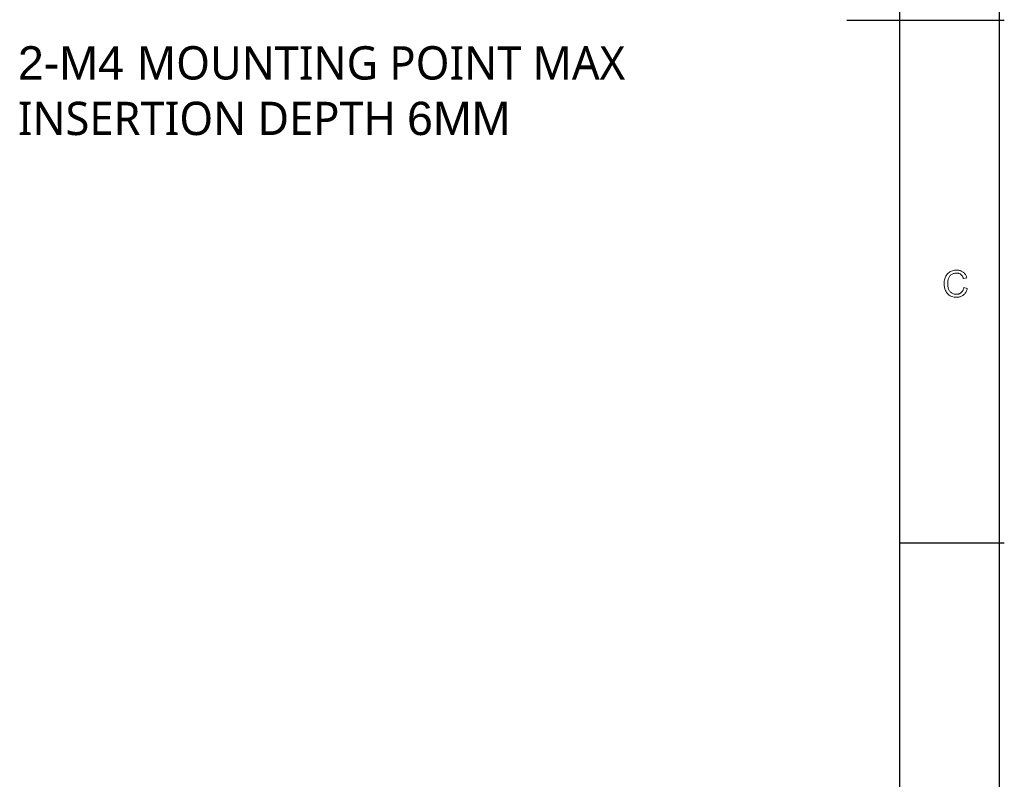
# Model space of a CAD drawing. Header units: millimetres. Extents: x 2163 to 2692, y -1564 to -1190.
# Tile 36 of 48: x 2573 to 2692, y -1468 to -1377. Entities that reach past the tile are written whole.
import ezdxf

# ---------------------------------------------------------------- set-up
doc = ezdxf.new("R2010")
doc.units = ezdxf.units.MM
doc.styles.add('HANA', font='arial.ttf')

msp = doc.modelspace()

# ---------------------------------------------------------------- linework, layer by layer
at = {"color": 7, "lineweight": 25}
for p, q in [((2691.116, -1189.809), (2691.116, -1564.029)), ((2679.145, -1201.256), (2679.145, -1549.154))]:
    msp.add_line(p, q, dxfattribs=at)
at = {"color": 7, "lineweight": 25, "ltscale": 0.375}
msp.add_line((2691.74, -1377.177), (2672.84, -1377.177), dxfattribs=at)
at = {"color": 7, "lineweight": 25, "ltscale": 0.25}
msp.add_line((2679.14, -1439.919), (2691.74, -1439.919), dxfattribs=at)
at = {"color": 7, "lineweight": 13}
msp.add_lwpolyline([(2687.298, -1409.369), (2687.269, -1409.473), (2687.235, -1409.571), (2687.197, -1409.664), (2687.156, -1409.751), (2687.11, -1409.833), (2687.06, -1409.909), (2687.005, -1409.98), (2686.947, -1410.046), (2686.885, -1410.106), (2686.818, -1410.161), (2686.748, -1410.211), (2686.676, -1410.255), (2686.6, -1410.294), (2686.522, -1410.328), (2686.441, -1410.357), (2686.358, -1410.381), (2686.272, -1410.399), (2686.183, -1410.412), (2686.091, -1410.42), (2685.996, -1410.422), (2685.846, -1410.417), (2685.704, -1410.403), (2685.57, -1410.379), (2685.445, -1410.345), (2685.328, -1410.301), (2685.219, -1410.248), (2685.119, -1410.185), (2685.028, -1410.112), (2684.944, -1410.03), (2684.869, -1409.938), (2684.802, -1409.839), (2684.742, -1409.736), (2684.689, -1409.629), (2684.643, -1409.519), (2684.604, -1409.404), (2684.572, -1409.286), (2684.548, -1409.163), (2684.53, -1409.037), (2684.519, -1408.906), (2684.516, -1408.772), (2684.52, -1408.625), (2684.533, -1408.484), (2684.553, -1408.349), (2684.582, -1408.221), (2684.62, -1408.1), (2684.666, -1407.985), (2684.72, -1407.877), (2684.782, -1407.775), (2684.853, -1407.68), (2684.932, -1407.591), (2685.017, -1407.51), (2685.107, -1407.438), (2685.203, -1407.374), (2685.302, -1407.318), (2685.407, -1407.271), (2685.516, -1407.233), (2685.63, -1407.203), (2685.749, -1407.182), (2685.872, -1407.169), (2686.001, -1407.165), (2686.091, -1407.167), (2686.179, -1407.174), (2686.265, -1407.186), (2686.347, -1407.202), (2686.427, -1407.223), (2686.504, -1407.249), (2686.579, -1407.28), (2686.651, -1407.315), (2686.72, -1407.355), (2686.787, -1407.399), (2686.85, -1407.448), (2686.91, -1407.501), (2686.965, -1407.559), (2687.017, -1407.621), (2687.065, -1407.688), (2687.109, -1407.758), (2687.149, -1407.833), (2687.184, -1407.913), (2687.217, -1407.996), (2687.245, -1408.085), (2686.837, -1408.181), (2686.815, -1408.117), (2686.791, -1408.056), (2686.765, -1407.999), (2686.737, -1407.944), (2686.706, -1407.893), (2686.674, -1407.845), (2686.639, -1407.801), (2686.603, -1407.76), (2686.564, -1407.722), (2686.523, -1407.687), (2686.48, -1407.656), (2686.434, -1407.627), (2686.387, -1407.603), (2686.337, -1407.581), (2686.286, -1407.563), (2686.232, -1407.548), (2686.176, -1407.536), (2686.118, -1407.528), (2686.058, -1407.523), (2685.996, -1407.522), (2685.896, -1407.525), (2685.8, -1407.535), (2685.709, -1407.552), (2685.624, -1407.576), (2685.543, -1407.606), (2685.467, -1407.643), (2685.397, -1407.687), (2685.331, -1407.738), (2685.27, -1407.796), (2685.214, -1407.86), (2685.164, -1407.93), (2685.118, -1408.005), (2685.078, -1408.084), (2685.044, -1408.168), (2685.014, -1408.256), (2684.99, -1408.349), (2684.972, -1408.447), (2684.958, -1408.549), (2684.95, -1408.656), (2684.948, -1408.768), (2684.951, -1408.896), (2684.959, -1409.017), (2684.973, -1409.132), (2684.993, -1409.24), (2685.018, -1409.341), (2685.049, -1409.435), (2685.085, -1409.523), (2685.127, -1409.604), (2685.175, -1409.678), (2685.228, -1409.745), (2685.286, -1409.806), (2685.347, -1409.861), (2685.412, -1409.909), (2685.48, -1409.95), (2685.551, -1409.986), (2685.626, -1410.014), (2685.704, -1410.037), (2685.786, -1410.053), (2685.871, -1410.062), (2685.96, -1410.066), (2686.032, -1410.064), (2686.102, -1410.058), (2686.169, -1410.048), (2686.233, -1410.034), (2686.295, -1410.016), (2686.353, -1409.994), (2686.409, -1409.968), (2686.462, -1409.938), (2686.513, -1409.904), (2686.56, -1409.866), (2686.605, -1409.824), (2686.647, -1409.778), (2686.686, -1409.728), (2686.723, -1409.674), (2686.757, -1409.615), (2686.788, -1409.553), (2686.816, -1409.487), (2686.841, -1409.417), (2686.864, -1409.342), (2686.884, -1409.264)], close=True, dxfattribs=at)

# ---------------------------------------------------------------- texts
at = {"insert": (2573.279, -1380.279), "char_height": 4, "attachment_point": 1, "style": 'HANA'}
msp.add_mtext('{\\fArial|b0|i0|c0|p34;2-M4 \\fMicrosoft YaHei|b0|i0|c0|p34;MOUNTING POINT MAX \\PINSERTION DEPTH \\fArial|b0|i0|c0|p34;6MM }', dxfattribs=at)

doc.saveas('drawing.dxf')
